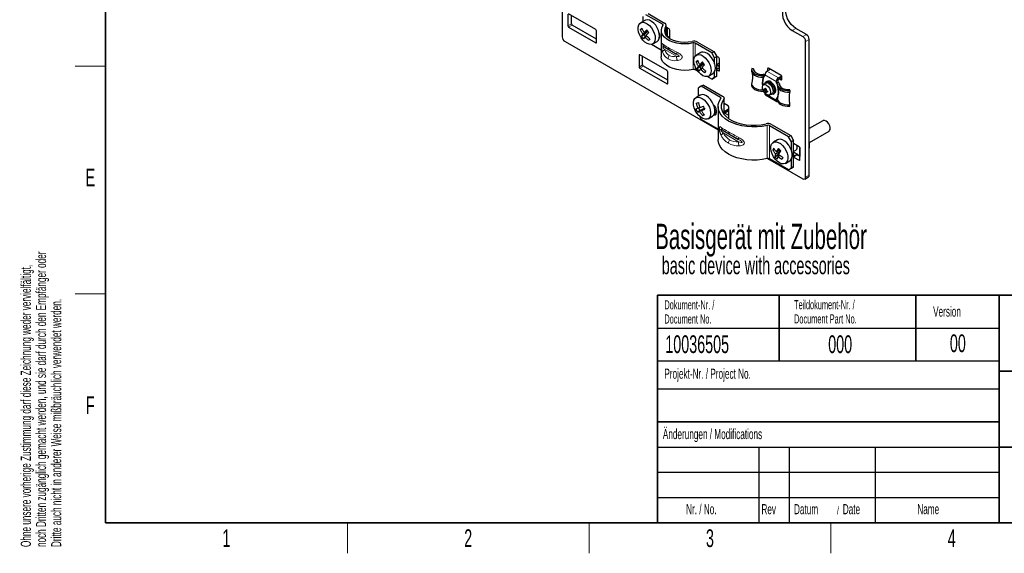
# Paper-space layout 'Blatt4' of a CAD drawing. Header units: millimetres. Extents: x 5 to 418, y 2 to 292.
# Tile 1 of 75: x 9 to 203, y 6 to 111. Entities that reach past the tile are written whole.
import ezdxf

# ---------------------------------------------------------------- set-up
doc = ezdxf.new("R2010")
doc.units = ezdxf.units.MM
doc.layers.add('SLD-0', color=7, linetype='Continuous')
doc.styles.add('SLDTEXTSTYLE0', font='TXT', dxfattribs={"width": 0.605})

psp = doc.layouts.new('Blatt4')

# ---------------------------------------------------------------- linework, layer by layer
at = {"color": 7, "linetype": 'Continuous', "lineweight": 25}
for p, q in [((116.16, 116.56), (116.16, 108.06)), ((117.29, 112.5), (117.29, 110.18)), ((122.81, 109.48), (117.43, 112.58)), ((118, 110.59), (118, 112.26)), ((132.5, 111.28), (131.65, 110.8)), ((132.14, 111.08), (132.14, 112.06)), ((135.97, 110.51), (132.71, 112.39)), ((133.13, 112.64), (136.4, 110.75)), ((117.43, 109.94), (122.81, 106.84)), ((122.95, 107.57), (118.14, 110.35)), ((122.95, 106.92), (122.95, 109.24)), ((131.61, 109.46), (131.93, 109.64)), ((133.07, 109.15), (132.08, 108.58)), ((132.32, 108.47), (133.09, 109.12)), ((132.99, 109.26), (132.34, 108.89)), ((135.74, 109.29), (135.74, 104.06)), ((136.69, 108.35), (136.69, 110.34)), ((137.28, 109.61), (136.69, 109.94)), ((136.88, 109.84), (136.88, 108.14)), ((137.42, 107.71), (137.42, 109.36)), ((161.59, 109.31), (163.68, 108.1)), ((164.39, 108.51), (162.29, 109.71)), ((116.73, 107.08), (146.96, 89.63)), ((131.82, 108.18), (132.32, 108.47)), ((132.32, 108.47), (132.6, 108.11)), ((132.48, 108.04), (132.84, 108.25)), ((134.05, 106.64), (134.9, 107.13)), ((135.34, 108.77), (135.35, 108.77)), ((135.34, 107.78), (135.37, 107.77)), ((135.39, 108.05), (135.45, 108.01)), ((137.12, 107.93), (137.42, 108.1)), ((137.42, 107.93), (137.24, 107.83)), ((137.42, 107.79), (137.35, 107.76)), ((142.88, 107.01), (146.14, 105.12)), ((164.25, 80.3), (164.25, 107.12)), ((164.95, 80.71), (164.95, 107.53)), ((135.74, 105.41), (133.79, 106.54)), ((136.42, 105.97), (138.73, 104.64)), ((145.72, 104.88), (142.45, 106.76)), ((145.72, 104.88), (146.14, 105.12)), ((146.14, 105.12), (146.71, 104.14)), ((131.35, 104.39), (131.35, 102.07)), ((136.87, 101.37), (131.49, 104.47)), ((132.06, 102.48), (132.06, 104.14)), ((142.64, 103.09), (142.96, 103.27)), ((143.53, 104.92), (142.68, 104.43)), ((146.28, 103.9), (145.72, 104.88)), ((146.71, 104.14), (146.28, 103.9)), ((146.28, 102.72), (146.28, 103.9)), ((147.09, 103.94), (146.69, 104.17)), ((146.71, 100.23), (146.71, 104.14)), ((147.23, 101.38), (147.23, 103.7)), ((131.49, 101.82), (136.87, 98.72)), ((137.01, 99.46), (132.2, 102.23)), ((137.01, 98.8), (137.01, 101.12)), ((142.95, 101.25), (142.45, 101.54)), ((142.85, 101.81), (143.35, 102.1)), ((144.1, 102.78), (143.11, 102.21)), ((143.35, 102.1), (144.12, 102.75)), ((143.35, 102.1), (143.63, 101.74)), ((144.02, 102.89), (143.38, 102.52)), ((143.51, 101.67), (143.87, 101.88)), ((146.28, 99.98), (146.28, 101.16)), ((146.71, 102.6), (147.15, 102.85)), ((147.23, 102.18), (146.71, 102.49)), ((146.71, 101.52), (147.09, 101.29)), ((147.23, 101.9), (147, 101.76)), ((153.57, 101.61), (153.57, 101.32)), ((153.98, 101.73), (153.59, 101.76)), ((153.98, 101.5), (153.98, 101.73)), ((156.61, 101.24), (157.29, 101.63)), ((156.75, 101.78), (156.75, 101.32)), ((159.44, 100.39), (156.89, 101.86)), ((145.72, 99.65), (144.82, 100.17)), ((145.08, 100.27), (145.93, 100.76)), ((145.72, 99.65), (146.28, 99.98)), ((146.14, 99.9), (145.72, 99.65)), ((146.71, 100.23), (146.14, 99.9)), ((146.28, 99.98), (146.71, 100.23)), ((153.7, 99.4), (153.59, 98.96)), ((155.87, 100.06), (155.87, 100.06)), ((156.02, 100.32), (156.18, 100.23)), ((156.18, 100.23), (156.18, 100.5)), ((156.62, 99.23), (156.45, 99.14)), ((158.45, 99.2), (158.45, 98.92)), ((158.73, 99.36), (158.73, 99.08)), ((158.87, 99.93), (159.52, 100.31)), ((159.58, 100.01), (158.87, 99.61)), ((159.13, 99.75), (159.44, 99.57)), ((159.58, 99.65), (159.58, 100.14)), ((143.64, 98.26), (143.07, 97.93)), ((143.07, 96.29), (143.07, 97.93)), ((144.06, 98.5), (143.64, 98.26)), ((147.42, 96.07), (143.64, 98.26)), ((144.06, 98.5), (147.85, 96.32)), ((153.57, 98.81), (153.57, 98.51)), ((156.35, 98.85), (155.91, 98.55)), ((156.1, 97.7), (155.96, 97.63)), ((156.44, 97.53), (156.17, 97.37)), ((156.42, 97.71), (156.18, 97.67)), ((156.59, 97.39), (156.44, 97.21)), ((158.45, 98.92), (158.73, 99.08)), ((158.45, 98.92), (158.61, 98.83)), ((158.66, 98.68), (158.66, 98.38)), ((158.73, 99.08), (158.89, 98.99)), ((159.07, 98.61), (159.07, 98.75)), ((161.11, 97.42), (161.05, 97.65)), ((161.11, 97.42), (161.11, 97.12)), ((143.43, 96.5), (142.58, 96.01)), ((148.14, 92.72), (148.14, 95.91)), ((156.18, 96.85), (156.18, 96.87)), ((156.42, 97.16), (156.27, 97.07)), ((156.31, 96.57), (158.57, 95.26)), ((157.06, 96.54), (157.55, 96.77)), ((157.85, 96.71), (158.02, 96.81)), ((158.61, 95.72), (158.45, 95.82)), ((158.45, 95.82), (158.45, 95.54)), ((158.66, 95.87), (158.66, 95.57)), ((158.67, 95.93), (158.67, 95.93)), ((143.38, 93.48), (142.88, 93.19)), ((143.01, 93.92), (143.36, 94.12)), ((143.38, 93.48), (143.13, 93.98)), ((144.29, 93.88), (143.31, 93.31)), ((144.28, 93.89), (143.38, 93.48)), ((144.33, 93.81), (143.68, 93.44)), ((146.27, 93.98), (146.44, 94.08)), ((146.96, 94.26), (146.96, 87.72)), ((148.92, 94.41), (148.14, 94.86)), ((148.14, 93.19), (149.03, 93.7)), ((149.03, 93.53), (148.14, 93.03)), ((149.06, 93.42), (148.26, 92.96)), ((149.03, 94.03), (149.06, 94.05)), ((149.03, 94.03), (149.03, 93.47)), ((149.06, 93.45), (149.03, 93.47)), ((149.06, 91.89), (149.06, 94.17)), ((161.11, 94.32), (161.11, 94.62)), ((143.28, 92.35), (143.64, 91.72)), ((146.96, 89.81), (143.64, 91.72)), ((143.89, 92.47), (144.22, 92.66)), ((144.98, 91.85), (145.83, 92.34)), ((146.32, 93.26), (146.67, 93.06)), ((149.06, 92.5), (148.14, 93.03)), ((167.67, 91.47), (164.95, 89.9)), ((147.99, 89.51), (151, 87.77)), ((160.89, 88.3), (157.11, 90.48)), ((157.53, 90.73), (161.32, 88.54)), ((158.7, 87.68), (157.86, 87.19)), ((160.89, 88.3), (161.32, 88.54)), ((161.46, 87.32), (160.89, 88.3)), ((161.32, 88.54), (161.88, 87.56)), ((161.88, 87.56), (161.46, 87.32)), ((161.88, 82.34), (161.88, 87.56)), ((164.98, 87.15), (168.87, 89.39)), ((157.77, 85.65), (158.08, 85.84)), ((159.16, 85.69), (158.48, 85.3)), ((159.14, 85.68), (159.2, 85.66)), ((161.46, 85.49), (161.46, 87.32)), ((162.97, 86.3), (161.88, 86.93)), ((161.88, 85.36), (162.33, 85.62)), ((163.08, 86.17), (163.08, 84.4)), ((163.11, 83.73), (163.11, 86.05)), ((164.95, 86.02), (164.96, 86.02)), ((164.99, 86.1), (164.99, 87.06)), ((156.7, 84), (163.68, 79.98)), ((160.89, 81.76), (157.11, 83.95)), ((158.17, 84.34), (158.68, 84.63)), ((159.27, 85.44), (158.31, 84.88)), ((158.68, 84.63), (159.05, 85.06)), ((158.68, 84.63), (158.83, 84.47)), ((158.75, 84.42), (159.15, 84.65)), ((161.46, 82.09), (161.46, 83.92)), ((162.73, 84.76), (161.88, 85.25)), ((161.88, 84.28), (162.97, 83.65)), ((162.49, 84.71), (162.17, 84.53)), ((162.59, 84.77), (162.49, 84.71)), ((163.11, 84.39), (162.68, 84.64)), ((162.89, 84.52), (162.84, 84.62)), ((160.26, 83.04), (161.1, 83.52)), ((160.89, 81.76), (161.46, 82.09)), ((161.32, 82.01), (160.89, 81.76)), ((161.88, 82.34), (161.32, 82.01)), ((161.46, 82.09), (161.88, 82.34)), ((164.08, 79.94), (164.79, 80.35))]:
    psp.add_line(p, q, dxfattribs=at)
at = {"color": 7, "linetype": 'Continuous', "lineweight": 18}
for p, q in [((118, 110.59), (117.29, 110.18)), ((118.14, 110.35), (117.43, 109.94)), ((135.97, 110.11), (135.97, 110.51)), ((136.62, 108.44), (136.62, 110.13)), ((162.29, 109.71), (161.59, 109.31)), ((135.44, 108.43), (135.38, 108.47)), ((137.42, 108.22), (137.03, 108)), ((163.68, 108.1), (164.39, 108.51)), ((164.95, 107.53), (164.25, 107.12)), ((122.95, 106.92), (122.81, 106.84)), ((136.42, 105.51), (138.73, 104.18)), ((142.03, 101.59), (142.03, 106.82)), ((142.45, 104.23), (142.45, 106.76)), ((131.49, 104.47), (131.35, 104.39)), ((132.06, 102.48), (131.35, 102.07)), ((132.2, 102.23), (131.49, 101.82)), ((142.45, 101.54), (142.45, 102.12)), ((146.71, 102.41), (147.23, 102.11)), ((147, 101.76), (146.71, 101.93)), ((147.23, 101.38), (147.09, 101.29)), ((156.61, 101.24), (158.87, 99.93)), ((156.89, 101.86), (156.75, 101.78)), ((155.87, 100.06), (155.87, 100.35)), ((156.02, 100.32), (156.02, 100)), ((158.45, 99.2), (156.18, 100.5)), ((159.58, 99.65), (159.44, 99.57)), ((137.01, 98.8), (136.87, 98.72)), ((155.87, 97.25), (155.87, 97.33)), ((158.61, 98.51), (158.61, 98.83)), ((159.07, 98.62), (159.07, 98.73)), ((147.42, 95.7), (147.42, 96.07)), ((148.06, 92.83), (148.06, 95.69)), ((156.18, 96.85), (156.25, 96.81)), ((156.77, 96.51), (158.45, 95.54)), ((158.61, 95.72), (158.61, 96.04)), ((146.66, 93.48), (146.32, 93.68)), ((149.03, 93.83), (148.14, 93.31)), ((156.67, 84), (156.67, 90.53)), ((157.11, 83.95), (157.11, 90.48)), ((147.99, 89.05), (151, 87.31)), ((164.95, 87.04), (164.99, 87.06)), ((164.95, 86.08), (164.99, 86.1)), ((161.88, 85.17), (162.59, 84.77)), ((162.17, 84.53), (161.88, 84.69)), ((162.49, 84.6), (162.49, 84.71)), ((163.11, 83.73), (162.97, 83.65)), ((164.95, 80.71), (164.25, 80.3))]:
    psp.add_line(p, q, dxfattribs=at)
at = {"color": 7, "linetype": 'Continuous', "lineweight": 25, "flags": 128}
for points in [[(161.59, 113.81), (161.12, 114.02), (160.68, 114.08), (160.29, 113.99), (159.98, 113.77), (159.76, 113.41), (159.65, 112.95), (159.65, 112.41), (159.76, 111.81), (159.98, 111.21), (160.29, 110.62), (160.68, 110.09), (161.12, 109.64), (161.59, 109.31)], [(162.29, 109.71), (161.83, 110.05), (161.39, 110.5), (161, 111.03), (160.69, 111.62), (160.47, 112.22), (160.36, 112.82), (160.36, 113.36), (160.47, 113.82), (160.61, 114.07)], [(133.78, 109.82), (134.1, 109.32), (134.35, 108.77), (134.5, 108.23), (134.55, 107.71), (134.49, 107.26), (134.33, 106.9), (134.07, 106.65), (133.74, 106.54), (133.35, 106.56), (132.94, 106.71), (132.51, 106.99), (132.11, 107.38), (131.75, 107.86), (131.47, 108.39), (131.27, 108.94), (131.17, 109.47), (131.17, 109.96), (131.28, 110.37), (131.49, 110.68), (131.79, 110.86), (132.15, 110.91), (132.56, 110.82), (132.98, 110.6), (133.4, 110.26), (133.78, 109.82)], [(134.63, 110.31), (134.24, 110.75), (133.83, 111.09), (133.4, 111.31), (133, 111.4), (132.63, 111.35), (132.5, 111.28)], [(134.9, 107.13), (134.92, 107.14), (135.17, 107.39), (135.34, 107.75), (135.4, 108.2), (135.35, 108.72), (135.2, 109.26), (134.95, 109.81), (134.63, 110.31)], [(142.03, 106.82), (141.24, 106.68), (140.42, 106.63), (139.61, 106.67), (138.81, 106.78), (138.07, 106.98), (137.39, 107.25), (136.82, 107.59), (136.35, 107.97), (136.01, 108.4), (135.8, 108.86), (135.75, 109.33), (135.83, 109.8), (136.06, 110.26)], [(136.62, 110.13), (136.41, 109.7), (136.35, 109.26), (136.43, 108.82), (136.66, 108.39), (137.03, 108), (137.52, 107.66), (138.11, 107.37), (138.79, 107.16), (139.53, 107.03), (140.29, 106.98), (141.06, 107.02), (141.81, 107.14)], [(145.66, 103.94), (145.27, 104.38), (144.86, 104.72), (144.43, 104.94), (144.03, 105.03), (143.66, 104.98), (143.53, 104.92)], [(142.03, 101.59), (141.24, 101.46), (140.42, 101.41), (139.61, 101.44), (138.81, 101.56), (138.07, 101.75), (137.39, 102.02), (136.82, 102.36), (136.35, 102.75), (136.01, 103.18), (135.8, 103.64), (135.74, 104.06)], [(144.81, 103.45), (145.14, 102.95), (145.38, 102.41), (145.53, 101.86), (145.58, 101.34), (145.52, 100.89), (145.36, 100.53), (145.1, 100.28), (144.77, 100.17), (144.39, 100.19), (143.97, 100.34), (143.54, 100.63), (143.14, 101.02), (142.78, 101.49), (142.5, 102.02), (142.3, 102.57), (142.2, 103.1), (142.2, 103.59), (142.31, 104), (142.52, 104.31), (142.82, 104.49), (143.18, 104.54), (143.59, 104.45), (144.01, 104.23), (144.43, 103.89), (144.81, 103.45)], [(145.93, 100.76), (145.95, 100.77), (146.21, 101.02), (146.37, 101.38), (146.43, 101.83), (146.38, 102.35), (146.23, 102.89), (145.98, 103.44), (145.66, 103.94)], [(147.15, 102.85), (147.2, 102.89), (147.23, 102.91)], [(153.57, 101.32), (153.58, 101.19), (153.68, 100.93), (153.88, 100.68), (154.16, 100.46), (154.52, 100.28), (154.94, 100.15), (155.39, 100.07), (155.87, 100.06)], [(153.59, 101.76), (153.58, 101.49), (153.68, 101.22), (153.88, 100.97), (154.16, 100.75), (154.52, 100.57), (154.94, 100.44), (155.4, 100.37), (155.87, 100.35)], [(153.98, 101.73), (153.98, 101.51), (154.06, 101.29), (154.22, 101.09), (154.46, 100.91), (154.75, 100.76), (155.09, 100.66), (155.46, 100.6), (155.85, 100.58)], [(156.18, 98.73), (156.2, 98.8), (156.34, 99.05), (156.57, 99.19), (156.86, 99.18), (157.19, 99.04)], [(153.57, 98.51), (153.58, 98.39), (153.68, 98.12), (153.88, 97.87), (154.16, 97.65), (154.52, 97.47), (154.94, 97.34), (155.4, 97.27), (155.87, 97.25)], [(153.59, 98.96), (153.58, 98.68), (153.68, 98.42), (153.88, 98.17), (154.16, 97.95), (154.52, 97.77), (154.94, 97.64), (155.39, 97.56), (155.78, 97.55)], [(156.54, 98.48), (156.84, 98.24), (157.09, 97.9), (157.26, 97.51), (157.33, 97.13), (157.29, 96.81), (157.14, 96.59), (156.91, 96.5), (156.63, 96.55), (156.33, 96.74), (156.05, 97.04), (155.84, 97.41), (155.71, 97.79), (155.7, 98.15), (155.79, 98.43), (155.98, 98.59), (156.24, 98.61), (156.54, 98.48)], [(157.01, 98.79), (157.3, 98.55), (157.55, 98.22), (157.73, 97.85), (157.82, 97.47), (157.81, 97.14), (157.69, 96.89), (157.55, 96.77)], [(157.19, 99.04), (157.5, 98.78), (157.78, 98.43), (158, 98.02), (158.11, 97.6), (158.13, 97.22), (158.04, 96.91), (157.85, 96.71), (157.58, 96.65), (157.36, 96.68)], [(157.35, 99.14), (157.67, 98.88), (157.95, 98.53), (158.17, 98.12), (158.28, 97.7), (158.3, 97.31), (158.21, 97.01), (158.02, 96.81), (158.02, 96.81)], [(158.66, 98.38), (158.69, 98.17), (158.82, 97.9), (159.05, 97.66), (159.36, 97.45), (159.74, 97.29), (160.17, 97.18), (160.64, 97.12), (161.11, 97.12)], [(158.67, 98.74), (158.69, 98.47), (158.82, 98.2), (159.05, 97.96), (159.36, 97.75), (159.74, 97.59), (160.17, 97.47), (160.64, 97.42), (161.11, 97.42)], [(159.07, 98.73), (159.09, 98.5), (159.19, 98.29), (159.38, 98.09), (159.63, 97.92), (159.94, 97.79), (160.29, 97.7), (160.67, 97.65), (161.05, 97.65)], [(142.46, 93.46), (142.24, 94.01), (142.11, 94.55), (142.09, 95.06), (142.18, 95.49), (142.36, 95.82), (142.64, 96.04), (142.99, 96.12), (143.38, 96.07), (143.81, 95.88), (144.23, 95.57), (144.62, 95.15), (144.96, 94.66), (145.23, 94.13), (145.4, 93.58), (145.48, 93.05), (145.45, 92.58), (145.31, 92.19), (145.08, 91.92), (144.76, 91.77), (144.39, 91.75), (143.97, 91.87), (143.55, 92.13), (143.14, 92.49), (142.77, 92.95), (142.46, 93.46)], [(145.83, 92.34), (145.92, 92.4), (146.16, 92.68), (146.29, 93.07), (146.32, 93.54), (146.25, 94.07), (146.07, 94.61), (145.81, 95.15), (145.47, 95.64), (145.07, 96.06), (144.65, 96.37), (144.23, 96.56), (143.83, 96.61), (143.48, 96.53), (143.43, 96.5)], [(156.67, 90.53), (155.69, 90.34), (154.67, 90.24), (153.64, 90.22), (152.61, 90.29), (151.62, 90.45), (150.67, 90.69), (149.8, 91.01), (149.01, 91.4), (148.34, 91.85), (147.79, 92.36), (147.37, 92.9), (147.1, 93.48), (146.97, 94.07), (147, 94.67), (147.18, 95.25), (147.51, 95.82)], [(147.51, 95.82), (147.53, 95.85), (147.54, 95.89), (147.54, 95.92), (147.53, 95.95), (147.52, 95.99), (147.49, 96.02), (147.46, 96.05), (147.42, 96.07)], [(148.06, 95.69), (147.75, 95.13), (147.59, 94.56), (147.58, 93.98), (147.74, 93.4), (148.05, 92.85), (148.5, 92.33), (149.1, 91.86), (149.81, 91.45), (150.62, 91.1), (151.52, 90.84), (152.48, 90.66), (153.48, 90.57), (154.49, 90.57), (155.48, 90.67), (156.44, 90.85)], [(147.85, 96.32), (147.94, 96.25), (148.02, 96.18), (148.08, 96.1), (148.12, 96.02), (148.14, 95.94), (148.14, 95.85), (148.11, 95.77), (148.06, 95.69)], [(158.45, 95.54), (158.46, 95.45), (158.48, 95.37), (158.52, 95.31), (158.57, 95.26), (158.64, 95.24), (158.71, 95.24), (158.74, 95.24)], [(158.66, 95.57), (158.69, 95.36), (158.82, 95.1), (159.05, 94.86), (159.36, 94.65), (159.74, 94.48), (160.17, 94.37), (160.64, 94.32), (161.11, 94.32)], [(158.67, 95.93), (158.69, 95.66), (158.82, 95.39), (159.05, 95.15), (159.36, 94.95), (159.74, 94.78), (160.17, 94.67), (160.64, 94.61), (161.11, 94.62)], [(146.1, 92.58), (146.35, 92.61), (146.56, 92.78), (146.67, 93.06), (146.67, 93.43), (146.56, 93.84), (146.35, 94.24), (146.1, 94.56)], [(146.32, 94.29), (146.27, 94.1), (146.25, 94.06)], [(149.03, 94.03), (149.04, 94.01), (149.06, 93.99)], [(146.25, 92.91), (146.5, 92.83), (146.59, 92.82)], [(168.58, 91.16), (168.29, 91.4), (168, 91.51), (167.74, 91.5), (167.67, 91.47)], [(168.87, 89.39), (168.99, 89.5), (169.1, 89.75), (169.11, 90.09), (169.01, 90.47), (168.83, 90.84), (168.58, 91.16)], [(156.67, 84), (155.69, 83.81), (154.67, 83.7), (153.64, 83.69), (152.61, 83.76), (151.62, 83.92), (150.67, 84.16), (149.8, 84.48), (149.01, 84.87), (148.34, 85.32), (147.79, 85.82), (147.37, 86.37), (147.1, 86.95), (146.97, 87.54), (146.96, 87.72)], [(160.53, 87.07), (160.11, 87.43), (159.69, 87.67), (159.28, 87.79), (158.9, 87.76), (158.7, 87.68)], [(159.68, 86.58), (160.05, 86.13), (160.36, 85.61), (160.59, 85.06), (160.72, 84.52), (160.75, 84.02), (160.67, 83.58), (160.49, 83.24), (160.22, 83.02), (159.88, 82.92), (159.48, 82.97), (159.06, 83.15), (158.64, 83.46), (158.24, 83.87), (157.9, 84.35), (157.63, 84.89), (157.44, 85.44), (157.36, 85.97), (157.39, 86.44), (157.52, 86.83), (157.75, 87.12), (158.06, 87.27), (158.43, 87.3), (158.84, 87.18), (159.27, 86.94), (159.68, 86.58)], [(158.28, 87.44), (158.18, 87.41), (158, 87.27)], [(161.1, 83.52), (161.34, 83.73), (161.52, 84.07), (161.6, 84.5), (161.57, 85.01), (161.44, 85.55), (161.21, 86.1), (160.9, 86.61), (160.53, 87.07)]]:
    psp.add_lwpolyline(points, dxfattribs=at)
at = {"color": 7, "linetype": 'Continuous', "lineweight": 25}
for centre, radius, start, end in [((117.6, 110.2), 0.307, 182.6055, 237.3945), ((118.31, 110.61), 0.307, 182.6055, 237.3945), ((122.64, 109.22), 0.307, 2.6055, 57.3945), ((136.29, 105.79), 5.95, 137.9949, 141.9328), ((140.57, 101.49), 11.07, 134.0948, 138.0145), ((135.92, 110.34), 0.171, 329.3823, 70.3715), ((136.25, 110.35), 0.427, 329.3823, 70.3715), ((137.11, 109.35), 0.307, 2.6055, 57.3945), ((117.39, 108.12), 1.23, 182.6055, 237.3945), ((134.19, 106.88), 2.71, 141.1893, 151.241), ((134.59, 106.34), 2.71, 141.1893, 151.241), ((140.97, 100.95), 11.07, 134.0948, 138.0145), ((137.9, 103.64), 5.95, 137.9949, 141.9328), ((134.25, 108.27), 1.21, 331.8606, 27.923), ((142.17, 105.62), 1.56, 62.8298, 103.4296), ((163.02, 107.06), 1.23, 2.6055, 57.3945), ((163.72, 107.47), 1.23, 2.6055, 57.3945), ((122.86, 106.9), 0.0873, 230.7967, 9.214), ((142.17, 106.21), 0.623, 62.8298, 103.4296), ((131.44, 104.4), 0.0873, 50.7967, 189.214), ((147.32, 99.42), 5.95, 137.9949, 141.9328), ((151.6, 95.12), 11.07, 134.0948, 138.0145), ((146.93, 103.68), 0.307, 2.6055, 57.3945), ((131.66, 102.08), 0.307, 182.6055, 237.3945), ((132.36, 102.49), 0.307, 182.6055, 237.3945), ((136.7, 101.11), 0.307, 2.6055, 57.3945), ((142.17, 100.98), 0.623, 62.8298, 103.4296), ((145.22, 100.51), 2.71, 141.1893, 151.241), ((145.62, 99.98), 2.71, 141.1893, 151.241), ((152.01, 94.58), 11.07, 134.0948, 138.0145), ((148.93, 97.28), 5.95, 137.9949, 141.9328), ((147.19, 101.47), 0.355, 123.0919, 163.9847), ((147.15, 101.36), 0.0873, 230.7967, 9.214), ((157.11, 100.46), 0.922, 122.6055, 177.3945), ((156.84, 101.79), 0.0873, 50.7967, 189.214), ((155.89, 99.62), 0.96, 71.8444, 92.093), ((155.89, 100.06), 0.293, 62.1128, 92.8474), ((156.91, 98.6), 0.7, 50.6806, 114.9834), ((159.37, 99.16), 0.922, 122.6055, 177.3945), ((159.04, 99.35), 0.307, 122.6055, 177.3945), ((159.27, 100.13), 0.307, 2.6055, 57.3945), ((159.49, 99.64), 0.0873, 230.7967, 9.214), ((136.92, 98.79), 0.0873, 230.7967, 9.214), ((155.88, 96.91), 0.344, 84.599, 91.704), ((157.75, 97.63), 1.79, 175.9491, 180.0155), ((157.68, 98.8), 2.08, 214.2703, 223.4092), ((156.88, 99.77), 2.22, 245.5898, 251.5306), ((158.07, 97.83), 1.96, 193.4942, 202.8833), ((158.01, 96.94), 1.97, 150.1765, 158.1599), ((158.05, 100.61), 3.21, 236.8838, 239.2432), ((156.63, 98.34), 0.583, 49.885, 119.0367), ((160.22, 98.06), 3.81, 183.1052, 188.2815), ((158.97, 100.36), 3.81, 228.5766, 233.8564), ((159.89, 97.11), 3.18, 176.8367, 179.1279), ((156.46, 97.53), 1.36, 356.3157, 63.6789), ((158.57, 98.74), 0.0974, 0.9886, 66.3642), ((158.77, 98.72), 0.292, 0.9886, 66.3642), ((156.48, 96.81), 0.296, 173.7012, 234.9867), ((157.33, 98.64), 1.89, 236.064, 240.063), ((158.64, 96.53), 2.31, 162.9274, 168.2852), ((156.89, 99.12), 1.96, 256.5448, 264.8217), ((158.56, 95.62), 0.114, 20.8732, 63.3361), ((141.59, 98.05), 4.37, 283.0007, 288.8689), ((139.38, 104.85), 10.48, 288.385, 290.5553), ((136.27, 113.02), 20.26, 290.5424, 292.6481), ((136.57, 112.42), 20.26, 290.5424, 292.6481), ((148.75, 94.15), 0.307, 2.6055, 57.3945), ((141.89, 97.45), 4.37, 283.0007, 288.8689), ((140.59, 102.42), 10.48, 288.385, 290.5553), ((156.82, 89.34), 1.56, 62.8584, 104.1984), ((156.83, 89.93), 0.624, 62.8584, 104.1984), ((161.63, 84.25), 4.11, 153.8122, 160.0958), ((164.58, 82.31), 6.79, 147.0605, 153.834), ((161.73, 86.23), 0.853, 314.306, 22.9776), ((162.81, 86.04), 0.307, 2.6055, 57.3945), ((164.73, 87.05), 0.264, 2.1099, 33.0167), ((164.91, 86.09), 0.0896, 305.3434, 5.9687), ((156.83, 83.39), 0.624, 62.8584, 104.1984), ((160.5, 84.06), 2.35, 159.3611, 173.1383), ((160.95, 83.6), 2.35, 159.3611, 173.1383), ((165.02, 81.84), 6.79, 147.0605, 153.834), ((163.42, 82.41), 4.11, 153.8122, 160.0958), ((162.36, 84.23), 0.355, 123.0919, 163.9847), ((163.03, 83.72), 0.0873, 230.7967, 9.214), ((163.9, 80.25), 0.349, 230.7967, 9.214), ((164.56, 80.67), 0.394, 305.0133, 6.2988)]:
    psp.add_arc(centre, radius, start, end, dxfattribs=at)
at = {"color": 7, "linetype": 'Continuous', "lineweight": 18}
for centre, radius, start, end in [((136.89, 106.77), 0.927, 186.9601, 239.5747), ((136.79, 104.7), 0.887, 114.6077, 157.5565), ((137.59, 105.87), 0.503, 174.3796, 234.302), ((138.53, 103.62), 1.44, 148.8563, 178.0435), ((131.51, 109.17), 8.52, 327.8977, 330.3837), ((140.76, 104.2), 2.03, 180.5526, 204.9553), ((148.43, 90.25), 0.858, 187.2283, 239.2011), ((148.54, 88.19), 1.02, 122.7294, 161.1051), ((149.51, 89.21), 0.503, 174.3796, 234.302), ((150.46, 86.96), 1.44, 148.8563, 178.0435), ((151.52, 87.82), 0.523, 145.5985, 184.8383), ((152.86, 87.1), 1.87, 173.598, 198.948)]:
    psp.add_arc(centre, radius, start, end, dxfattribs=at)
for centre, major_axis, ratio, start_param, end_param in [((140.34, 104.86), (4.59, -2.1), 0.103924, 3.504783, 3.974535), ((140.34, 108.49), (3.49, 4.66), 0.642287, 2.749184, 3.218936), ((139.84, 104), (3.6, -2.08), 0.00007, 2.356235, 2.825987), ((139.84, 108.78), (2.55, 4.41), 0.577335, 2.671882, 3.141633), ((140.34, 104.86), (4.59, -2.1), 0.103924, 3.974535, 4.444287), ((139.84, 104), (3.6, -2.08), 0.00007, 1.886483, 2.356235), ((140.34, 108.49), (3.49, 4.66), 0.642287, 3.218936, 3.688688), ((139.84, 108.78), (2.55, 4.41), 0.577335, 3.141633, 3.611385), ((153.96, 87.22), (7, -3.48), 0.066109, 3.597362, 3.959875), ((153.46, 86.35), (6, -3.46), 0.00007, 2.356235, 2.718749), ((153.96, 94.76), (5.17, 7.62), 0.619756, 2.823878, 3.186392), ((153.46, 95.05), (4.24, 7.35), 0.577335, 2.77912, 3.141633), ((153.96, 87.22), (7, -3.48), 0.066109, 3.959875, 4.322389), ((153.46, 86.35), (6, -3.46), 0.00007, 1.993722, 2.356235), ((153.46, 95.05), (4.24, 7.35), 0.577335, 3.141633, 3.504147), ((153.96, 94.76), (5.17, 7.62), 0.619756, 3.186392, 3.548905)]:
    psp.add_ellipse(centre, major_axis=major_axis, ratio=ratio, start_param=start_param, end_param=end_param, dxfattribs=at)
at = {"color": 7, "linetype": 'Continuous', "lineweight": 25}
for centre, major_axis, ratio, start_param, end_param in [((162.62, 84.4), (-0.118, 0.315), 0.431648, 5.112062, 6.35548), ((162.69, 84.53), (-0.068, 0.253), 0.688236, 4.893931, 6.464728)]:
    psp.add_ellipse(centre, major_axis=major_axis, ratio=ratio, start_param=start_param, end_param=end_param, dxfattribs=at)
for points, knots in [([(132.08, 108.58), (132.04, 108.65), (131.94, 108.79), (131.82, 109.01), (131.71, 109.23), (131.64, 109.38), (131.61, 109.46)], [0, 0, 0, 0, 0.248164, 0.497051, 0.748151, 1, 1, 1, 1]), ([(131.87, 109.77), (131.9, 109.69), (131.97, 109.54), (132.08, 109.32), (132.21, 109.1), (132.3, 108.96), (132.34, 108.89)], [0, 0, 0, 0, 0.248164, 0.497051, 0.748151, 1, 1, 1, 1]), ([(133.27, 108.9), (133.2, 108.98), (133.06, 109.16), (132.93, 109.34), (132.87, 109.43)], [0, 0, 0, 0, 0.4986324, 1, 1, 1, 1]), ([(131.82, 108.18), (131.88, 108.09), (132.01, 107.91), (132.15, 107.73), (132.22, 107.65)], [0, 0, 0, 0, 0.498632, 1, 1, 1, 1]), ([(133.22, 107.31), (133.15, 107.37), (133.02, 107.48), (132.84, 107.66), (132.65, 107.84), (132.54, 107.97), (132.48, 108.04)], [0, 0, 0, 0, 0.248164, 0.497051, 0.748151, 1, 1, 1, 1]), ([(132.75, 108.35), (132.8, 108.29), (132.91, 108.16), (133.09, 107.97), (133.28, 107.79), (133.42, 107.68), (133.48, 107.62)], [0, 0, 0, 0, 0.248164, 0.497051, 0.748151, 1, 1, 1, 1]), ([(143.11, 102.21), (143.07, 102.28), (142.98, 102.42), (142.85, 102.64), (142.74, 102.86), (142.67, 103.01), (142.64, 103.09)], [0, 0, 0, 0, 0.248164, 0.497051, 0.748151, 1, 1, 1, 1]), ([(142.9, 103.4), (142.93, 103.33), (143, 103.18), (143.11, 102.96), (143.24, 102.74), (143.33, 102.59), (143.38, 102.52)], [0, 0, 0, 0, 0.248164, 0.497051, 0.748151, 1, 1, 1, 1]), ([(144.3, 102.53), (144.23, 102.62), (144.09, 102.79), (143.96, 102.97), (143.9, 103.07)], [0, 0, 0, 0, 0.4986324, 1, 1, 1, 1]), ([(142.85, 101.81), (142.91, 101.72), (143.04, 101.54), (143.18, 101.37), (143.25, 101.28)], [0, 0, 0, 0, 0.498632, 1, 1, 1, 1]), ([(144.25, 100.94), (144.18, 101), (144.05, 101.11), (143.87, 101.29), (143.68, 101.48), (143.57, 101.61), (143.51, 101.67)], [0, 0, 0, 0, 0.248164, 0.497051, 0.748151, 1, 1, 1, 1]), ([(143.78, 101.99), (143.83, 101.92), (143.95, 101.79), (144.13, 101.61), (144.31, 101.43), (144.45, 101.31), (144.51, 101.26)], [0, 0, 0, 0, 0.248164, 0.497051, 0.748151, 1, 1, 1, 1]), ([(153.6, 101.07), (153.64, 100.95), (153.74, 100.65), (153.79, 100.09), (153.75, 99.62), (153.7, 99.38), (153.69, 99.34)], [0, 0, 0, 0, 0.221638, 0.57749, 0.917445, 1, 1, 1, 1]), ([(155.87, 100.06), (155.89, 100.05), (155.94, 100.05), (155.99, 100.02), (156.01, 100.01), (156.02, 100), (156.02, 100)], [0, 0, 0, 0, 0.40398, 0.8078, 0.981847, 1, 1, 1, 1]), ([(158.67, 98.44), (158.67, 98.45), (158.66, 98.47), (158.64, 98.5), (158.62, 98.51), (158.61, 98.51), (158.61, 98.51)], [0, 0, 0, 0, 0.404663, 0.809166, 0.981846, 1, 1, 1, 1]), ([(158.85, 97.37), (158.85, 97.32), (158.88, 97.05), (158.85, 96.62), (158.76, 96.21), (158.69, 95.99), (158.67, 95.93)], [0, 0, 0, 0, 0.107746, 0.479302, 0.860328, 1, 1, 1, 1]), ([(158.7, 98.13), (158.71, 98.11), (158.78, 97.93), (158.85, 97.63), (158.85, 97.36), (158.85, 97.3)], [0, 0, 0, 0, 0.077782, 0.78574, 1, 1, 1, 1]), ([(158.67, 95.93), (158.67, 95.95), (158.66, 95.98), (158.64, 96.02), (158.62, 96.04), (158.61, 96.04), (158.61, 96.04)], [0, 0, 0, 0, 0.40398, 0.8078, 0.981847, 1, 1, 1, 1]), ([(161.11, 94.62), (161.1, 94.88), (161.08, 95.43), (161.08, 96.1), (161.09, 96.68), (161.1, 96.97), (161.11, 97.12)], [0, 0, 0, 0, 0.28122, 0.5686317, 0.7829673, 1, 1, 1, 1]), ([(142.58, 93.79), (142.62, 93.69), (142.71, 93.48), (142.82, 93.28), (142.88, 93.19)], [0, 0, 0, 0, 0.498632, 1, 1, 1, 1]), ([(143.01, 93.92), (142.98, 93.99), (142.91, 94.15), (142.82, 94.4), (142.75, 94.65), (142.71, 94.82), (142.69, 94.9)], [0, 0, 0, 0, 0.248164, 0.497051, 0.748151, 1, 1, 1, 1]), ([(143.06, 95.03), (143.08, 94.95), (143.12, 94.78), (143.2, 94.54), (143.28, 94.29), (143.35, 94.13), (143.38, 94.05)], [0, 0, 0, 0, 0.248164, 0.497051, 0.748151, 1, 1, 1, 1]), ([(143.68, 93.44), (143.73, 93.37), (143.81, 93.22), (143.96, 93.01), (144.11, 92.8), (144.21, 92.67), (144.27, 92.61)], [0, 0, 0, 0, 0.248164, 0.497051, 0.748151, 1, 1, 1, 1]), ([(144.38, 93.72), (144.32, 93.81), (144.21, 94.01), (144.12, 94.22), (144.07, 94.32)], [0, 0, 0, 0, 0.498632, 1, 1, 1, 1]), ([(143.89, 92.47), (143.84, 92.54), (143.73, 92.67), (143.58, 92.87), (143.44, 93.09), (143.35, 93.23), (143.31, 93.31)], [0, 0, 0, 0, 0.248164, 0.497051, 0.748151, 1, 1, 1, 1]), ([(158.31, 84.88), (158.26, 84.95), (158.15, 85.07), (158.01, 85.26), (157.88, 85.45), (157.81, 85.59), (157.77, 85.65)], [0, 0, 0, 0, 0.248164, 0.4970507, 0.7481509, 1, 1, 1, 1]), ([(157.94, 86.07), (157.98, 86), (158.06, 85.87), (158.19, 85.68), (158.33, 85.49), (158.43, 85.36), (158.48, 85.3)], [0, 0, 0, 0, 0.248164, 0.497051, 0.748151, 1, 1, 1, 1]), ([(159.33, 85.54), (159.25, 85.61), (159.09, 85.76), (158.95, 85.92), (158.88, 86)], [0, 0, 0, 0, 0.4986324, 1, 1, 1, 1]), ([(158.17, 84.34), (158.24, 84.26), (158.38, 84.1), (158.54, 83.95), (158.62, 83.88)], [0, 0, 0, 0, 0.498632, 1, 1, 1, 1]), ([(159.56, 83.81), (159.49, 83.85), (159.34, 83.95), (159.14, 84.1), (158.94, 84.26), (158.82, 84.37), (158.75, 84.42)], [0, 0, 0, 0, 0.248164, 0.497051, 0.748151, 1, 1, 1, 1]), ([(158.93, 84.84), (158.99, 84.78), (159.12, 84.67), (159.31, 84.51), (159.52, 84.36), (159.66, 84.27), (159.73, 84.22)], [0, 0, 0, 0, 0.248164, 0.497051, 0.748151, 1, 1, 1, 1])]:
    psp.add_open_spline(points, degree=3, knots=knots, dxfattribs=at)
at = {"color": 7, "linetype": 'Continuous', "lineweight": 18}
for points, knots in [([(135.97, 105.04), (135.95, 105.12), (135.91, 105.23), (135.87, 105.39), (135.84, 105.54), (135.82, 105.68), (135.8, 105.82), (135.79, 105.93), (135.78, 106.05), (135.77, 106.18), (135.77, 106.3), (135.77, 106.4), (135.77, 106.48), (135.77, 106.56), (135.78, 106.63), (135.79, 106.69), (135.81, 106.73), (135.83, 106.74), (135.86, 106.74), (135.89, 106.72), (135.93, 106.69), (135.96, 106.67), (135.97, 106.66)], [0, 0, 0, 0, 0.0937841, 0.1413875, 0.1892666, 0.2584855, 0.2938776, 0.3295731, 0.3741289, 0.4197291, 0.4601124, 0.5024077, 0.54615, 0.5676758, 0.6195443, 0.6733204, 0.7329742, 0.7940123, 0.8446635, 0.8957117, 0.9477327, 1, 1, 1, 1]), ([(136.42, 105.97), (136.35, 106.01), (136.25, 106.07), (136.14, 106.11), (136.09, 106.11), (136.07, 106.09), (136.06, 106.07), (136.06, 106.05), (136.06, 106.01), (136.08, 105.96), (136.13, 105.86), (136.24, 105.69), (136.36, 105.58), (136.42, 105.51)], [0, 0, 0, 0, 0.2434288, 0.3653335, 0.4102777, 0.4555187, 0.4795414, 0.5037708, 0.5251062, 0.5547403, 0.6072681, 0.765765, 1, 1, 1, 1]), ([(138.73, 104.18), (138.82, 104.16), (138.97, 104.12), (139.13, 104.11), (139.2, 104.13), (139.24, 104.15), (139.26, 104.18), (139.26, 104.2), (139.25, 104.24), (139.23, 104.28), (139.15, 104.37), (138.97, 104.5), (138.82, 104.59), (138.73, 104.64)], [0, 0, 0, 0, 0.2434288, 0.3653335, 0.4102777, 0.4555187, 0.4795414, 0.5037708, 0.5251062, 0.5547403, 0.6072681, 0.765765, 1, 1, 1, 1]), ([(138.92, 104.96), (139.08, 104.87), (139.37, 104.72), (139.68, 104.47), (139.81, 104.27), (139.86, 104.1), (139.86, 103.97), (139.81, 103.81), (139.7, 103.64), (139.38, 103.43), (139.1, 103.38), (138.92, 103.34)], [0, 0, 0, 0, 0.189367, 0.329565, 0.41974, 0.460254, 0.546207, 0.567803, 0.673336, 0.794095, 1, 1, 1, 1]), ([(155.74, 98.27), (155.73, 98.32), (155.69, 98.59), (155.68, 99.03), (155.73, 99.58), (155.82, 99.9), (155.87, 100.06)], [0, 0, 0, 0, 0.073038, 0.386347, 0.689648, 1, 1, 1, 1]), ([(156.02, 100), (155.92, 99.69), (155.77, 99.25), (155.86, 98.67), (155.88, 98.5)], [0, 0, 0, 0, 0.711536, 1, 1, 1, 1]), ([(158.61, 96.04), (158.63, 96.1), (158.76, 96.46), (158.88, 97.24), (158.7, 98.09), (158.61, 98.51)], [0, 0, 0, 0, 0.0929115, 0.5439535, 1, 1, 1, 1]), ([(147.58, 88.52), (147.56, 88.57), (147.5, 88.67), (147.44, 88.83), (147.37, 89.01), (147.32, 89.18), (147.28, 89.35), (147.25, 89.49), (147.23, 89.63), (147.22, 89.73), (147.21, 89.83), (147.2, 89.91), (147.2, 89.98), (147.21, 90.05), (147.22, 90.12), (147.24, 90.18), (147.26, 90.23), (147.31, 90.26), (147.38, 90.25), (147.47, 90.21), (147.54, 90.17), (147.58, 90.14)], [0, 0, 0, 0, 0.062305, 0.124892, 0.188707, 0.253202, 0.304518, 0.356782, 0.393792, 0.431627, 0.45677, 0.488441, 0.52103, 0.542493, 0.579955, 0.618591, 0.673152, 0.72939, 0.816404, 0.905486, 1, 1, 1, 1]), ([(147.99, 89.51), (147.86, 89.59), (147.69, 89.69), (147.52, 89.73), (147.48, 89.72), (147.46, 89.7), (147.46, 89.68), (147.47, 89.66), (147.48, 89.63), (147.51, 89.55), (147.68, 89.33), (147.85, 89.17), (147.99, 89.05)], [0, 0, 0, 0, 0.344132, 0.430287, 0.47373, 0.488141, 0.500122, 0.512121, 0.528055, 0.556207, 0.644059, 1, 1, 1, 1]), ([(151, 87.31), (151.17, 87.26), (151.39, 87.18), (151.61, 87.18), (151.68, 87.19), (151.69, 87.22), (151.7, 87.24), (151.69, 87.26), (151.68, 87.29), (151.63, 87.36), (151.4, 87.55), (151.18, 87.67), (151, 87.77)], [0, 0, 0, 0, 0.344132, 0.430287, 0.47373, 0.488141, 0.500122, 0.512121, 0.528055, 0.556207, 0.644059, 1, 1, 1, 1]), ([(151.09, 88.11), (151.33, 87.98), (151.66, 87.8), (151.99, 87.48), (152.09, 87.31), (152.14, 87.17), (152.15, 87.07), (152.12, 86.94), (152.03, 86.78), (151.77, 86.6), (151.43, 86.51), (151.18, 86.5), (151.09, 86.5)], [0, 0, 0, 0, 0.252772, 0.35641, 0.431264, 0.456482, 0.520706, 0.542233, 0.618281, 0.729032, 0.905201, 1, 1, 1, 1])]:
    psp.add_open_spline(points, degree=3, knots=knots, dxfattribs=at)
at = {"layer": 'SLD-0', "lineweight": 35}
for p, q in [((26, 282.5), (26, 12)), ((135, 57), (408, 57)), ((135, 57), (135, 12)), ((159, 57), (159, 44)), ((186, 57), (186, 44)), ((202.5, 57), (202.5, 12)), ((202.5, 42), (259, 42)), ((135, 32), (202.5, 32)), ((202.5, 27), (259, 27)), ((26, 12), (408, 12)), ((135, 12), (408, 12))]:
    psp.add_line(p, q, dxfattribs=at)
at = {"layer": 'SLD-0', "lineweight": 18}
for p, q in [((20, 102.25), (26, 102.25)), ((20, 57.25), (26, 57.25)), ((73.75, 6), (73.75, 12)), ((121.5, 6), (121.5, 12)), ((169.25, 6), (169.25, 12))]:
    psp.add_line(p, q, dxfattribs=at)
at = {"layer": 'SLD-0'}
for p, q in [((135, 50.5), (202.5, 50.5)), ((135, 38.5), (202.5, 38.5)), ((135, 27), (202.5, 27)), ((155, 27), (155, 12)), ((161, 27), (161, 12)), ((178, 27), (178, 12)), ((135, 22), (202.5, 22)), ((135, 17), (202.5, 17))]:
    psp.add_line(p, q, dxfattribs=at)
at = {"layer": 'SLD-0', "lineweight": 25}
psp.add_line((135, 44), (202.5, 44), dxfattribs=at)

# ---------------------------------------------------------------- texts
at = {"layer": 'SLD-0', "char_height": 2, "attachment_point": 1, "rotation": 90, "style": 'SLDTEXTSTYLE0'}
for s, insert in [('noch Dritten zugänglich gemacht werden, und sie darf durch den Empfänger oder', (12.23, 7.24)), ('Ohne unsere vorherige Zustimmung darf diese Zeichnung weder vervielfältigt,', (9.23, 7.24)), ('Dritte auch nicht in anderer Weise mißbräuchlich verwendet werden.', (15.23, 7.24))]:
    psp.add_mtext(s, dxfattribs=dict(at, insert=insert))
at = {"layer": 'SLD-0', "style": 'SLDTEXTSTYLE0'}
for s, insert, char_height, attachment_point in [('E', (22.98, 82), 3.5, 2), ('Basisgerät mit Zubehör', (134.53, 71.1), 5, 1), ('basic device with accessories', (135.84, 64.63), 3.5, 1), ('Dokument-Nr. /', (136.35, 55.99), 1.8, 1), ('Teildokument-Nr. /', (161.96, 56.01), 1.8, 1), ('Version', (189.43, 54.76), 2, 1), ('Document No.', (136.35, 53.19), 1.8, 1), ('Document Part No.', (161.96, 53.21), 1.8, 1), ('10036505', (136.53, 49.06), 3.5, 1), ('000', (168.71, 49.06), 3.5, 1), ('00', (194.31, 49.25), 3.5, 2), ('Projekt-Nr. / Project No.', (136.35, 42.48), 2, 1), ('F', (22.95, 37), 3.5, 2), ('Änderungen / Modifications', (136.05, 30.56), 2, 1), ('Nr. / No.', (140.64, 15.72), 2, 1), ('Rev', (155.52, 15.72), 2, 1), ('Datum', (161.95, 15.72), 2, 1), ('Date', (171.59, 15.72), 2, 1), ('Name', (186.31, 15.73), 2, 1), ('/', (170.43, 15.22), 1.5, 1), ('1', (49.85, 10.74), 3.5, 2), ('2', (97.6, 10.74), 3.5, 2), ('3', (145.35, 10.74), 3.5, 2), ('4', (193.1, 10.74), 3.5, 2)]:
    psp.add_mtext(s, dxfattribs=dict(at, insert=insert, char_height=char_height, attachment_point=attachment_point))

doc.saveas('drawing.dxf')
